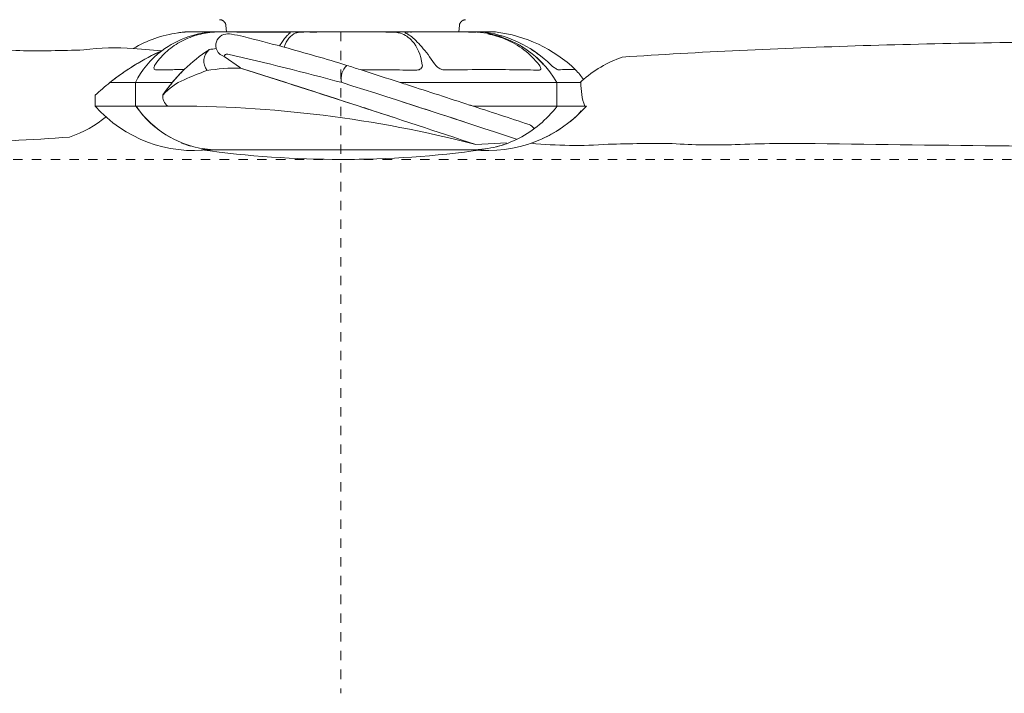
# Model space of a CAD drawing. Header units: millimetres. Extents: x 5806 to 11183, y -3660 to 7544.
# Tile 4 of 8: x 6491 to 6806, y 1189 to 1405. Entities that reach past the tile are written whole.
import ezdxf

# ---------------------------------------------------------------- set-up
doc = ezdxf.new("R2010")
doc.units = ezdxf.units.MM
doc.linetypes.add('Dash', pattern=[6, 3, -3])
doc.layers.add('Lighthing Fixture Detail Wide Black', color=7, linetype='Continuous', lineweight=20)
doc.layers.add('Luminarias', color=7, linetype='Continuous', lineweight=20)
doc.layers.add('Lighthing Fixture Dim Grey Dash', color=7, linetype='Dash', lineweight=9, true_color=0xd2d2d2)

# ---------------------------------------------------------------- blocks, each defined once
blk = doc.blocks.new('32100 - 32100 JUST FAN Matt black ceiling fan with DC motor-500755-Alzado_PDF')
at = {"layer": 'Luminarias'}
for p, q in [((6556.82, 1402.64), (6557.02, 1400.62)), ((6631.2, 1400.62), (6631.4, 1402.64))]:
    blk.add_line(p, q, dxfattribs=at)
at = {"layer": 'Luminarias', "flags": 128}
for points in [[(6556.82, 1402.64), (6556.81, 1402.73), (6556.8, 1402.81), (6556.78, 1402.89), (6556.76, 1402.98), (6556.74, 1403.06), (6556.71, 1403.14), (6556.68, 1403.21), (6556.65, 1403.29), (6556.61, 1403.37), (6556.57, 1403.44), (6556.53, 1403.52), (6556.49, 1403.59), (6556.44, 1403.66), (6556.39, 1403.72), (6556.34, 1403.79), (6556.28, 1403.85), (6556.22, 1403.91), (6556.16, 1403.97), (6556.1, 1404.03), (6556.04, 1404.08), (6555.97, 1404.13), (6555.9, 1404.18), (6555.83, 1404.23), (6555.76, 1404.27), (6555.68, 1404.31), (6555.61, 1404.35), (6555.53, 1404.38), (6555.45, 1404.41), (6555.37, 1404.44), (6555.29, 1404.46), (6555.21, 1404.48), (6555.13, 1404.5), (6555.05, 1404.51), (6554.96, 1404.53), (6554.88, 1404.53), (6554.8, 1404.54), (6554.73, 1404.54)], [(6633.41, 1404.54), (6633.32, 1404.53), (6633.24, 1404.52), (6633.15, 1404.51), (6633.07, 1404.5), (6632.99, 1404.48), (6632.91, 1404.46), (6632.83, 1404.43), (6632.75, 1404.4), (6632.67, 1404.37), (6632.59, 1404.34), (6632.52, 1404.3), (6632.45, 1404.26), (6632.37, 1404.22), (6632.3, 1404.17), (6632.23, 1404.12), (6632.17, 1404.07), (6632.1, 1404.02), (6632.04, 1403.96), (6631.98, 1403.9), (6631.92, 1403.84), (6631.87, 1403.78), (6631.82, 1403.71), (6631.77, 1403.64), (6631.72, 1403.57), (6631.68, 1403.5), (6631.64, 1403.43), (6631.6, 1403.35), (6631.56, 1403.28), (6631.53, 1403.2), (6631.5, 1403.12), (6631.48, 1403.04), (6631.45, 1402.96), (6631.43, 1402.88), (6631.42, 1402.8), (6631.41, 1402.71), (6631.4, 1402.64)], [(6547.12, 1400.62), (6546.95, 1400.62), (6546.87, 1400.62), (6546.85, 1400.62)], [(6546.85, 1400.62), (6546.89, 1400.62), (6547, 1400.62)]]:
    blk.add_lwpolyline(points, dxfattribs=at)

msp = doc.modelspace()

# ---------------------------------------------------------------- linework, layer by layer
at = {"layer": 'Lighthing Fixture Detail Wide Black'}
for p, q in [((6553.93, 1400.62), (6543.99, 1400.62)), ((6553.96, 1400.62), (6636.15, 1400.62)), ((6575.92, 1400.62), (6555.36, 1400.62)), ((6580.39, 1400.62), (6575.92, 1400.62)), ((6587.05, 1400.62), (6580.39, 1400.62)), ((6618.95, 1400.62), (6596.04, 1400.62)), ((6596.04, 1400.62), (6607.93, 1400.57)), ((6616.12, 1400.58), (6618.95, 1400.62)), ((6635, 1400.62), (6630.5, 1400.62)), ((6630.5, 1400.62), (6634.31, 1400.57)), ((6639.02, 1400.63), (6636.08, 1400.63)), ((6642.91, 1400.63), (6639.02, 1400.63)), ((6527.18, 1395.31), (6536.34, 1394.62)), ((6561.43, 1389.11), (6556.23, 1392.79)), ((6520.84, 1385.22), (6521.01, 1385.44)), ((6519.72, 1384.43), (6527.88, 1384.43)), ((6527.88, 1384.43), (6539.64, 1384.43)), ((6527.88, 1376.87), (6527.88, 1384.43)), ((6612.52, 1384.43), (6662.6, 1384.43)), ((6662.6, 1376.87), (6662.6, 1384.43)), ((6662.6, 1384.43), (6669.95, 1384.43)), ((6670.23, 1384.43), (6669.95, 1384.43)), ((6515.05, 1380.37), (6515.05, 1376.87)), ((6528.08, 1376.87), (6515.05, 1376.87)), ((6528.08, 1376.87), (6538.2, 1376.87)), ((6635.8, 1376.87), (6662.6, 1376.87)), ((6671.99, 1376.87), (6662.65, 1376.87)), ((6670.32, 1375.38), (6669.42, 1374.2)), ((6554.02, 1362.92), (6549.02, 1362.92)), ((6554.02, 1362.92), (6635, 1362.92)), ((6638.58, 1362.92), (6635, 1362.92)), ((6636.72, 1364.59), (6646.45, 1365.1)), ((6593.8, 1359.82), (6593, 1359.82))]:
    msp.add_line(p, q, dxfattribs=at)
for centre, radius, start, end in [((6554.15, 1371.22), 29.41, 90.4316, 127.2695), ((6584.28, 1489.39), 88.81, 268.7953, 271.791), ((6634.5, 1368.24), 32.43, 29.9563, 87.2171), ((6649.91, 1462.4), 62.73, 259.9996, 262.1601), ((6637.47, 1355.89), 45.07, 46.4176, 83.078), ((6557.24, 1396.32), 3.67, 106.9512, 195.1782), ((6557.5, 1394.38), 5.62, 79.3358, 103.7312), ((6550.9, 1352.8), 47.72, 76.0406, 80.7815), ((6411.98, 793.95), 623.57, 74.87539, 76.04056), ((6634.19, 1363.27), 37.67, 45.6081, 79.0379), ((6478.03, 1208.25), 186.82, 86.0525, 92.2375), ((6521.5, 1320.21), 75.31, 85.6731, 97.7158), ((6568.3, 1323.81), 77.68, 114.2908, 128.711), ((6568.3, 1323.81), 77.68, 114.2913, 127.5001), ((6554.15, 1371.22), 29.41, 127.2695, 153.3003), ((6580.14, 1350.86), 52.6, 123.0625, 134.2315), ((6554.62, 1391.27), 4.86, 130.8273, 217.4583), ((6560.84, 1348.29), 47.59, 98.622, 101.378), ((6557.24, 1396.32), 3.67, 195.4404, 253.9962), ((6411.98, 793.95), 623.57, 74.80632, 74.94668), ((6411.98, 793.95), 623.57, 72.89244, 74.80535), ((6557.18, 1392.57), 0.977, 77.1285, 166.8636), ((6557.18, 1392.57), 0.977, 107.0402, 166.8636), ((6344.52, 461.92), 955.61, 74.87281, 77.12846), ((6696.47, 1355.7), 39.1, 109.4123, 131.6586), ((6580.14, 1350.86), 52.6, 134.3789, 145.6953), ((6580.14, 1350.86), 52.6, 134.2185, 140.3455), ((6606.09, 1242.25), 156.19, 110.7845, 113.6462), ((6561.11, 1320.74), 68.34, 89.729, 98.7931), ((4502.74, -5068.2), 6777.51, 71.647501, 72.316795), ((4502.74, -5068.2), 6777.51, 71.980033, 72.316114), ((6599.68, 1385.63), 6.05, 134.7301, 191.0825), ((4608.76, -4817.47), 6517.56, 72.094942, 72.213227), ((6666.5, 1396.08), 8.37, 224.6636, 245.4078), ((6666.3, 1345.32), 43.27, 87.0229, 94.3482), ((6644.74, 1366.68), 32.32, 35.4472, 42.5528), ((6551.61, 1366.77), 20.28, 113.7356, 137.3406), ((6696.47, 1355.7), 39.1, 130.526, 132.7129), ((6693.17, 1384.29), 22.94, 179.0222, 179.655), ((6568.3, 1323.81), 77.68, 128.711, 133.2772), ((6580.14, 1350.86), 52.6, 140.3455, 145.6953), ((5342.93, -2561.36), 4139.34, 71.59829, 72.40931), ((6693.17, 1384.29), 22.94, 179.6527, 198.872), ((6540.52, 1379.96), 3.87, 171.9097, 233.0568), ((6546.61, 1404.8), 42.14, 221.5036, 277.2116), ((6554.49, 1394.82), 31.93, 214.1914, 265.338), ((6540.87, 996.85), 380.03, 75.3913, 90.4032), ((6640.43, 1404.8), 42.14, 263.578, 318.4964), ((6493.86, 1403.82), 39.1, 289.4123, 309.4057), ((6640.43, 1404.8), 42.14, 308.2641, 313.4552), ((6652.8, 1368.27), 2.85, 32.3011, 71.7017), ((6640.43, 1404.8), 42.14, 294.5704, 303.217), ((6593.8, 1684.52), 324.7, 262.0732, 277.9268), ((6640.43, 1404.8), 42.14, 289.2525, 290.2173), ((6668.55, 1507.51), 143.2, 264.2992, 274.1608), ((6712.31, 1551.27), 186.82, 266.0525, 272.2376)]:
    msp.add_arc(centre, radius, start, end, dxfattribs=at)
for points in [[(6534.3, 1390.35), (6535.41, 1391.9), (6537.9, 1394.67), (6542.59, 1397.87), (6548, 1399.95), (6551.91, 1400.53), (6553.96, 1400.62)], [(6555.36, 1400.62), (6557.11, 1400.61), (6560.91, 1400.59), (6567.57, 1400.57), (6572.45, 1400.57), (6575.01, 1400.57)], [(6637.68, 1400.52), (6636.79, 1400.59), (6635.9, 1400.63), (6635, 1400.62)], [(6541.41, 1400.31), (6538.9, 1399.96), (6534.02, 1398.77), (6529.41, 1396.62), (6527.18, 1395.31)], [(6577.21, 1400.22), (6577, 1400.07), (6576.55, 1399.67), (6575.78, 1398.78), (6574.91, 1397.61), (6574.27, 1396.65), (6573.94, 1396.12)], [(6575.41, 1395.73), (6575.79, 1396.9), (6576.81, 1398.84), (6578.3, 1399.95), (6579.16, 1400.29)], [(6935.28, 1396.42), (6903.81, 1397.17), (6843.2, 1397.9), (6759.27, 1396.62), (6707.96, 1394.19), (6683.48, 1392.58)], [(6511.39, 1394.85), (6507.85, 1394.73), (6500.89, 1394.58), (6494.18, 1394.59), (6490.89, 1394.63)], [(6652.35, 1395.29), (6651.63, 1395.78), (6650.88, 1396.24), (6650.13, 1396.66)], [(6658.35, 1392.15), (6657.07, 1393.2), (6655.76, 1394.16), (6654.41, 1395.03)], [(6658.24, 1390.25), (6657.46, 1391.08), (6656.66, 1391.87), (6655.81, 1392.61)], [(6543.46, 1388.56), (6541.78, 1388.56), (6538.57, 1388.54), (6535.64, 1388.5), (6534.25, 1388.47)], [(6599.69, 1388.56), (6598.26, 1389.02), (6596.84, 1389.47), (6595.43, 1389.93)], [(6617.83, 1388.38), (6614.89, 1388.42), (6608.92, 1388.5), (6602.81, 1388.54), (6599.71, 1388.55)], [(6626.47, 1388.47), (6626.06, 1388.55), (6625.23, 1388.81), (6624.14, 1389.52), (6623.65, 1390.11), (6623.48, 1390.42)], [(6657.04, 1388.38), (6654.53, 1388.45), (6648.92, 1388.55), (6638.52, 1388.58), (6630.66, 1388.52), (6626.47, 1388.47)], [(6661.73, 1389.21), (6661.56, 1389.33), (6661.39, 1389.46), (6661.22, 1389.6)], [(6528.04, 1376.87), (6529.67, 1374.63), (6531.46, 1372.66), (6533.42, 1370.92)], [(6599.38, 1376.86), (6600.56, 1376.48), (6601.74, 1376.09), (6602.91, 1375.71)], [(6603.02, 1375.68), (6606.04, 1374.69), (6609.06, 1373.71), (6612.05, 1372.73)], [(6613.16, 1378.26), (6619.72, 1376.15), (6626.43, 1373.97), (6632.92, 1371.84)], [(6634.67, 1377.24), (6635.05, 1377.12), (6635.42, 1376.99), (6635.8, 1376.87)], [(6662.65, 1376.87), (6660.95, 1374.69), (6657.24, 1370.81), (6650.63, 1366.37), (6643.34, 1363.61), (6638.3, 1362.95), (6635.72, 1362.92)], [(6533.42, 1370.92), (6535.19, 1369.34), (6537.11, 1367.97), (6539.12, 1366.83)], [(6255.05, 1363.11), (6286.52, 1362.35), (6347.13, 1361.62), (6431.07, 1362.9), (6482.37, 1365.34), (6506.86, 1366.95)], [(6542.52, 1365.17), (6543.51, 1364.75), (6544.52, 1364.4), (6545.54, 1364.1)], [(6549.54, 1363.22), (6551.01, 1363), (6552.51, 1362.9), (6554.02, 1362.92)], [(6635, 1362.92), (6636.62, 1362.9), (6638.21, 1363.01), (6639.78, 1363.22)], [(6643.03, 1363.84), (6644.18, 1364.12), (6645.33, 1364.47), (6646.46, 1364.87)], [(6678.95, 1364.68), (6682.49, 1364.79), (6689.45, 1364.94), (6696.15, 1364.93), (6699.44, 1364.89)], [(6719.6, 1364.59), (6723.69, 1364.75), (6732.02, 1364.96), (6740.68, 1364.95), (6745.08, 1364.89)], [(6745.08, 1364.89), (6786.59, 1364.3), (6869.1, 1363.5), (6950.6, 1363.47), (6991.1, 1363.65)]]:
    msp.add_open_spline(points, degree=3, dxfattribs=at)
for points, knots in [([(6543.99, 1400.6), (6543.95, 1400.6), (6543.83, 1400.6), (6543.58, 1400.58), (6543.26, 1400.55), (6542.74, 1400.49), (6542.11, 1400.41), (6541.59, 1400.34), (6541.41, 1400.31)], [0, 0, 0, 0, 0.142857, 0.285714, 0.428571, 0.571429, 0.857143, 1, 1, 1, 1]), ([(6575.01, 1400.57), (6575.58, 1400.6), (6576.34, 1400.6), (6576.92, 1400.55), (6577.21, 1400.49), (6577.41, 1400.39), (6577.33, 1400.29), (6577.21, 1400.22)], [0, 0, 0, 0, 0.333333, 0.5, 0.583333, 0.75, 1, 1, 1, 1]), ([(6579.16, 1400.29), (6579.25, 1400.32), (6579.48, 1400.38), (6579.92, 1400.46), (6580.45, 1400.52), (6581.26, 1400.58), (6581.94, 1400.6), (6582.41, 1400.6)], [0, 0, 0, 0, 0.166667, 0.333333, 0.5, 0.666667, 1, 1, 1, 1]), ([(6607.93, 1400.57), (6608.87, 1400.62), (6610.42, 1400.59), (6611.97, 1400.39), (6612.45, 1400.25), (6612.6, 1400.17)], [0, 0, 0, 0, 0.5, 0.75, 1, 1, 1, 1]), ([(6614.23, 1400.27), (6614.14, 1400.31), (6614, 1400.41), (6614.11, 1400.51), (6614.46, 1400.57), (6614.78, 1400.59), (6615.06, 1400.6), (6615.49, 1400.6), (6615.86, 1400.59), (6616.12, 1400.58)], [0, 0, 0, 0, 0.166667, 0.416667, 0.583333, 0.666667, 0.75, 0.833333, 1, 1, 1, 1]), ([(6634.31, 1400.57), (6634.46, 1400.58), (6634.8, 1400.6), (6635.58, 1400.59), (6636.26, 1400.56), (6636.7, 1400.52)], [0, 0, 0, 0, 0.1428571, 0.2857143, 0.532744, 0.532744, 0.532744, 0.532744]), ([(6612.6, 1400.17), (6614.05, 1399.72), (6617.21, 1397.64), (6619.04, 1393.33), (6619.57, 1390.11)], [0, 0, 0, 0, 0.4, 1, 1, 1, 1]), ([(6623.48, 1390.42), (6622.06, 1392.51), (6620, 1395.24), (6617.48, 1397.92), (6615.75, 1399.42), (6614.72, 1400.04), (6614.23, 1400.27)], [0, 0, 0, 0, 0.4, 0.6, 0.8, 1, 1, 1, 1]), ([(6640.47, 1399.98), (6642.42, 1399.6), (6646.51, 1398.38), (6652.25, 1395.09), (6655.46, 1391.89), (6656.89, 1390.06)], [0.0598402, 0.0598402, 0.0598402, 0.0598402, 0.3333333, 0.6666667, 1, 1, 1, 1]), ([(6645.11, 1398.93), (6644.94, 1398.99), (6644.34, 1399.2), (6643.73, 1399.38), (6643.28, 1399.51)], [0.68394771, 0.68394771, 0.68394771, 0.68394771, 0.7, 0.74263622, 0.74263622, 0.74263622, 0.74263622]), ([(6534.25, 1388.47), (6534.1, 1388.52), (6533.87, 1388.7), (6533.76, 1389.13), (6533.88, 1389.6), (6534.09, 1390.02), (6534.23, 1390.24), (6534.3, 1390.35)], [0, 0, 0, 0, 0.25, 0.5, 0.75, 0.875, 1, 1, 1, 1]), ([(6619.57, 1390.11), (6619.61, 1389.86), (6619.56, 1389.39), (6619.02, 1388.71), (6618.32, 1388.44), (6617.83, 1388.38)], [0, 0, 0, 0, 0.285714, 0.571429, 1, 1, 1, 1]), ([(6656.89, 1390.06), (6657.03, 1389.87), (6657.26, 1389.52), (6657.41, 1389.12), (6657.44, 1388.85), (6657.39, 1388.56), (6657.23, 1388.42), (6657.04, 1388.38)], [0, 0, 0, 0, 0.222222, 0.444444, 0.555556, 0.666667, 1, 1, 1, 1]), ([(6663.04, 1388.47), (6662.92, 1388.51), (6662.67, 1388.61), (6662.25, 1388.85), (6661.96, 1389.04), (6661.83, 1389.13)], [0, 0, 0, 0, 0.1666667, 0.3333333, 0.4648935, 0.4648935, 0.4648935, 0.4648935]), ([(6653.69, 1370.98), (6650.59, 1372), (6644.3, 1374.08), (6631.53, 1378.26), (6620.63, 1381.81), (6613.29, 1384.18), (6612.5, 1384.44)], [0, 0, 0, 0, 0.1666667, 0.3333333, 0.6666667, 0.7069527, 0.7069527, 0.7069527, 0.7069527])]:
    msp.add_open_spline(points, degree=3, knots=knots, dxfattribs=at)
at = {"layer": 'Lighthing Fixture Dim Grey Dash'}
for p, q in [((6593.52, 1400.62), (6593.52, 1189.05)), ((6593.52, 1400.62), (6593.52, 1307.44)), ((6593.8, 1359.82), (5939.21, 1359.82)), ((6594.89, 1359.82), (7249.49, 1359.82))]:
    msp.add_line(p, q, dxfattribs=at)

# ---------------------------------------------------------------- block references
at = {"layer": 'Luminarias'}
msp.add_blockref('32100 - 32100 JUST FAN Matt black ceiling fan with DC motor-500755-Alzado_PDF', (0, 0), dxfattribs=at)

doc.saveas('drawing.dxf')
